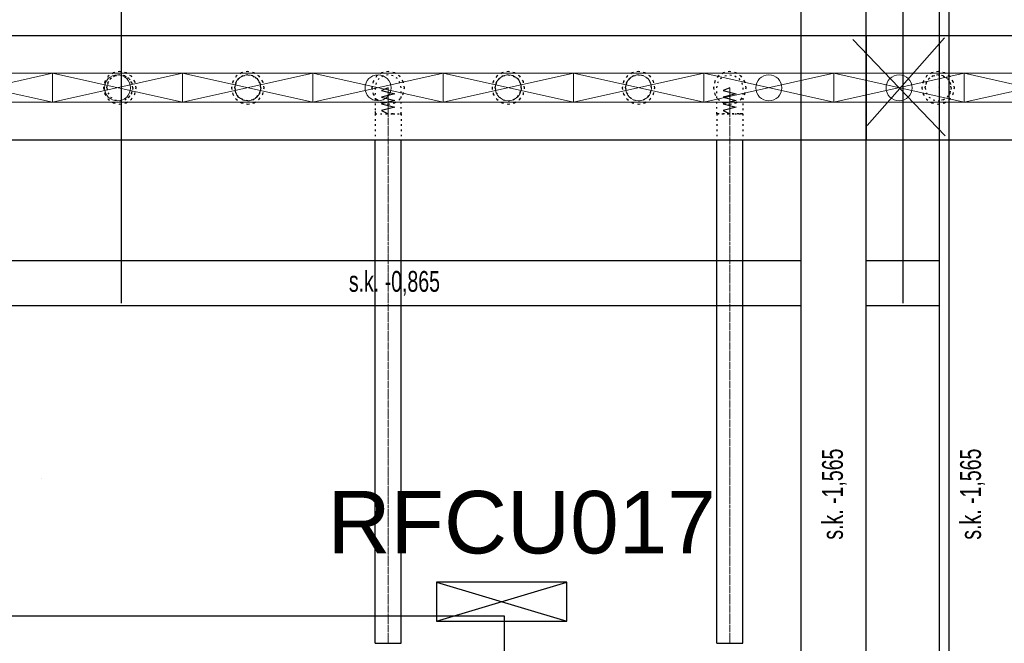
# Model space of a CAD drawing. Header units: centimetres. Extents: x -149939 to 48626, y -46000 to 152985.
# Tile 147 of 256: x -29319 to -21760, y 45738 to 50527. Entities that reach past the tile are written whole.
import ezdxf
from ezdxf import colors
from ezdxf.entities.mleader import LeaderData, LeaderLine
from ezdxf.math import Vec2, Vec3

# ---------------------------------------------------------------- set-up
doc = ezdxf.new("R2010")
doc.units = ezdxf.units.CM
doc.header["$LTSCALE"] = 50
doc.header["$PDMODE"] = 35
doc.header["$PDSIZE"] = 0.1
for name, pattern in [('CADVENT_CENTERLINE', [9.9, 7.4, -1, 0.5, -1]), ('CADVENT_HIDDEN', [0.8, 0.25, -0.55]), ('Kondygnacja  -0_5$0$HIDDEN', [9.525, 6.35, -3.175]), ('Kondygnacja  -0_5$0$HIDDEN2', [4.7625, 3.175, -1.5875]), ('Osie rzutów$0$DASHDOT2', [12.7, 6.35, -3.175, 0, -3.175])]:
    doc.linetypes.add(name, pattern=pattern)
doc.layers.get('0').update_dxf_attribs({"color": 8})
doc.layers.get('DEFPOINTS').update_dxf_attribs({"color": 8})
for name, color, linetype in [('01-103-Went PP_poziom-0_5$0$L_Nawiew', 7, 'Continuous'), ('bgde-nawiewEXP', 7, 'Continuous'), ('bgde-nawiewHIDDEN', 250, 'Continuous'), ('IS_zmiany 2024', 1, 'Continuous'), ('Kondygnacja  -0_5$0$ARCH_KONSTR_POWYŻEJ RZUTU', 8, 'Kondygnacja  -0_5$0$HIDDEN'), ('Kondygnacja  -0_5$0$ARCH_KONSTR_POWYŻEJ RZUTU_IST', 8, 'Kondygnacja  -0_5$0$HIDDEN2'), ('Osie rzutów$0$ARCH_INFO_OSIE_IST', 8, 'Osie rzutów$0$DASHDOT2'), ('Osie rzutów$0$ARCH_INFO_OSIE_OPISY_IST', 8, 'Continuous')]:
    doc.layers.add(name, color=color, linetype=linetype)
for name, color, linetype, lineweight in [('bgde-nawiewCEN', 7, 'Continuous', 13), ('bgde_nawiewnik', 11, 'Continuous', 5), ('Kondygnacja  -0_5$0$ARCH_INFO_WYMIARY', 8, 'Continuous', 9), ('RFCU', 6, 'Continuous', 30)]:
    doc.layers.add(name, color=color, linetype=linetype, lineweight=lineweight)
doc.styles.add('Arial', font='ARIAL.TTF')
doc.styles.add('Kondygnacja  -0_5$0$BIKTS', font='bikromsw.shx', dxfattribs={"width": 0.8})
doc.styles.add('Kondygnacja  -0_5$0$Romans', font='Romans.shx', dxfattribs={"width": 0.7})
doc.dimstyles.new('Kondygnacja  -0_5$0$Wymiary 1-100', dxfattribs={"dimtxt": 12, "dimasz": 10, "dimexe": 5, "dimexo": 0, "dimgap": 4, "dimtad": 1, "dimrnd": 0.5, "dimzin": 12, "dimdsep": 46, "dimtxsty": 'Kondygnacja  -0_5$0$Romans', "dimblk": 'Kondygnacja  -0_5$0$_Oblique', "dimcen": 10, "dimdle": 10, "dimclrt": 55, "dimazin": 0, "dimtfac": 1, "dimtmove": 1, "dimatfit": 3, "dimfxl": 8, "dimfxlon": 1, "dimtolj": 1, "dimtzin": 0, "dimarcsym": 0})

# ---------------------------------------------------------------- blocks, each defined once
blk = doc.blocks.new('Osie rzutów')
at = {"layer": 'Osie rzutów$0$ARCH_INFO_OSIE_IST', "ltscale": 10}
for p, q in [((9260, 12510), (9260, 4623.26)), ((9860, 12510), (9860, 4623.26)), ((4436.04, 9200), (15156.54, 9200))]:
    blk.add_line(p, q, dxfattribs=at)
blk = doc.blocks.new('Kondygnacja  -0_5$0$_Oblique')
at = {"color": 0, "linetype": 'ByBlock', "lineweight": -2}
blk.add_line((-0.5, -0.5), (0.5, 0.5), dxfattribs=at)
blk = doc.blocks.new('*D148')
at = {"layer": 'DEFPOINTS', "color": 0}
for p in [(-59190, 47690), (5862.4, 47690), (6190, 43700)]:
    blk.add_point(p, dxfattribs=at)
at = {"layer": 'Kondygnacja  -0_5$0$ARCH_INFO_WYMIARY', "color": 0, "lineweight": -2}
for p, q in [((5862.4, 43690), (5862.4, 47700)), ((5854.4, 47690), (5867.4, 47690)), ((5870.4, 43700), (5857.4, 43700))]:
    blk.add_line(p, q, dxfattribs=at)
at = {"layer": 'Kondygnacja  -0_5$0$ARCH_INFO_WYMIARY', "color": 0, "linetype": 'ByBlock', "lineweight": -2, "xscale": 10, "yscale": 10, "zscale": 10}
for p, rotation in [((5862.4, 47690), 90), ((5862.4, 43700), 270)]:
    blk.add_blockref('Kondygnacja  -0_5$0$_Oblique', p, dxfattribs=dict(at, rotation=rotation))
at = {"layer": 'Kondygnacja  -0_5$0$ARCH_INFO_WYMIARY', "color": 55, "insert": (5852.4, 45695), "char_height": 12, "attachment_point": 5, "rotation": 90, "style": 'Kondygnacja  -0_5$0$Romans'}
blk.add_mtext('\\A1;3990', dxfattribs=at)
blk = doc.blocks.new('Kondygnacja  -0_5$0$konstrukcja istniejąca -0.5')
at = {"layer": 'Kondygnacja  -0_5$0$ARCH_KONSTR_POWYŻEJ RZUTU_IST', "ltscale": 10}
for points in [[(9782, 8625), (9782, 9775)], [(9832, 8625), (9832, 9775)], [(9888, 9775), (9888, 8625)], [(8738, 9367.89), (9782, 9367.89)], [(9832, 9367.89), (9888, 9367.89)], [(9782, 9332.89), (8738, 9332.89)], [(9888, 9332.89), (9832, 9332.89)]]:
    blk.add_lwpolyline(points, dxfattribs=at)
at = {"layer": 'Kondygnacja  -0_5$0$ARCH_KONSTR_POWYŻEJ RZUTU_IST', "style": 'Kondygnacja  -0_5$0$BIKTS', "width": 0.7}
blk.add_text('s.k. -0,865', height=16, dxfattribs=at).set_placement((9434.84, 9343.75))
for p in [(9814.08, 9153.39), (9920.08, 9153.39)]:
    blk.add_text('s.k. -1,565', height=16, rotation=90, dxfattribs=at).set_placement(p)
blk = doc.blocks.new('*D179')
at = {"layer": 'DEFPOINTS', "color": 0}
for p in [(-24020, 81900), (-25165.6, 12687.8), (-24020, 12492.9)]:
    blk.add_point(p, dxfattribs=at)
at = {"layer": 'Kondygnacja  -0_5$0$ARCH_INFO_WYMIARY', "color": 0, "lineweight": -2}
for p, q in [((-25175.6, 12492.9), (-24010, 12492.9)), ((-25165.6, 12500.9), (-25165.6, 12487.9)), ((-24020, 12500.9), (-24020, 12487.9))]:
    blk.add_line(p, q, dxfattribs=at)
at = {"layer": 'Kondygnacja  -0_5$0$ARCH_INFO_WYMIARY', "color": 0, "linetype": 'ByBlock', "lineweight": -2, "xscale": 10, "yscale": 10, "zscale": 10, "rotation": 180}
blk.add_blockref('Kondygnacja  -0_5$0$_Oblique', (-25165.6, 12492.9), dxfattribs=at)
at = {"layer": 'Kondygnacja  -0_5$0$ARCH_INFO_WYMIARY', "color": 0, "linetype": 'ByBlock', "lineweight": -2, "xscale": 10, "yscale": 10, "zscale": 10}
blk.add_blockref('Kondygnacja  -0_5$0$_Oblique', (-24020, 12492.9), dxfattribs=at)
at = {"layer": 'Kondygnacja  -0_5$0$ARCH_INFO_WYMIARY', "color": 55, "insert": (-24592.8, 12502.9), "char_height": 12, "attachment_point": 5, "style": 'Kondygnacja  -0_5$0$Romans'}
blk.add_mtext('\\A1;1145.5', dxfattribs=at)
blk = doc.blocks.new('*D212')
at = {"layer": 'DEFPOINTS', "color": 0}
for p in [(-30586.3, 81900), (-30681.1, 12489.5), (9064, 12489.5)]:
    blk.add_point(p, dxfattribs=at)
at = {"layer": 'Kondygnacja  -0_5$0$ARCH_INFO_WYMIARY', "color": 0, "lineweight": -2}
for p, q in [((-30673.1, 81900), (-30686.1, 81900)), ((-30681.1, 81910), (-30681.1, 12479.5)), ((-30673.1, 12489.5), (-30686.1, 12489.5))]:
    blk.add_line(p, q, dxfattribs=at)
at = {"layer": 'Kondygnacja  -0_5$0$ARCH_INFO_WYMIARY', "color": 0, "linetype": 'ByBlock', "lineweight": -2, "xscale": 10, "yscale": 10, "zscale": 10}
for p, rotation in [((-30681.1, 81900), 90), ((-30681.1, 12489.5), 270)]:
    blk.add_blockref('Kondygnacja  -0_5$0$_Oblique', p, dxfattribs=dict(at, rotation=rotation))
at = {"layer": 'Kondygnacja  -0_5$0$ARCH_INFO_WYMIARY', "color": 55, "insert": (-30691.1, 47194.8), "char_height": 12, "attachment_point": 5, "rotation": 90, "style": 'Kondygnacja  -0_5$0$Romans'}
blk.add_mtext('\\A1;69410.5', dxfattribs=at)
blk = doc.blocks.new('*D217')
at = {"layer": 'DEFPOINTS', "color": 0}
for p in [(-29300, 78695), (-29180, 78395.8), (-29180, 12369.5)]:
    blk.add_point(p, dxfattribs=at)
at = {"layer": 'Kondygnacja  -0_5$0$ARCH_INFO_WYMIARY', "color": 0, "lineweight": -2}
for p, q in [((-29310, 78395.8), (-29170, 78395.8)), ((-29300, 78403.8), (-29300, 78390.8)), ((-29180, 78387.8), (-29180, 78400.8))]:
    blk.add_line(p, q, dxfattribs=at)
at = {"layer": 'Kondygnacja  -0_5$0$ARCH_INFO_WYMIARY', "color": 0, "linetype": 'ByBlock', "lineweight": -2, "xscale": 10, "yscale": 10, "zscale": 10, "rotation": 180}
blk.add_blockref('Kondygnacja  -0_5$0$_Oblique', (-29300, 78395.8), dxfattribs=at)
at = {"layer": 'Kondygnacja  -0_5$0$ARCH_INFO_WYMIARY', "color": 0, "linetype": 'ByBlock', "lineweight": -2, "xscale": 10, "yscale": 10, "zscale": 10}
blk.add_blockref('Kondygnacja  -0_5$0$_Oblique', (-29180, 78395.8), dxfattribs=at)
at = {"layer": 'Kondygnacja  -0_5$0$ARCH_INFO_WYMIARY', "color": 55, "insert": (-29240, 78405.8), "char_height": 12, "attachment_point": 5, "style": 'Kondygnacja  -0_5$0$Romans'}
blk.add_mtext('\\A1;120', dxfattribs=at)
blk = doc.blocks.new('*D218')
at = {"layer": 'DEFPOINTS', "color": 0}
for p in [(-29180, 78695), (-24020, 12369.5), (-24020, 12070.3)]:
    blk.add_point(p, dxfattribs=at)
at = {"layer": 'Kondygnacja  -0_5$0$ARCH_INFO_WYMIARY', "color": 0, "lineweight": -2}
for p, q in [((-29190, 12070.3), (-24010, 12070.3)), ((-29180, 12078.3), (-29180, 12065.3)), ((-24020, 12078.3), (-24020, 12065.3))]:
    blk.add_line(p, q, dxfattribs=at)
at = {"layer": 'Kondygnacja  -0_5$0$ARCH_INFO_WYMIARY', "color": 0, "linetype": 'ByBlock', "lineweight": -2, "xscale": 10, "yscale": 10, "zscale": 10, "rotation": 180}
blk.add_blockref('Kondygnacja  -0_5$0$_Oblique', (-29180, 12070.3), dxfattribs=at)
at = {"layer": 'Kondygnacja  -0_5$0$ARCH_INFO_WYMIARY', "color": 0, "linetype": 'ByBlock', "lineweight": -2, "xscale": 10, "yscale": 10, "zscale": 10}
blk.add_blockref('Kondygnacja  -0_5$0$_Oblique', (-24020, 12070.3), dxfattribs=at)
at = {"layer": 'Kondygnacja  -0_5$0$ARCH_INFO_WYMIARY', "color": 55, "insert": (-26600, 12080.3), "char_height": 12, "attachment_point": 5, "style": 'Kondygnacja  -0_5$0$Romans'}
blk.add_mtext('\\A1;5160', dxfattribs=at)
blk = doc.blocks.new('A$C066D7839')
at = {"layer": 'bgde_nawiewnik', "color": 7}
for p, q in [((-50, -11.15), (-50, 11.15)), ((-50, 11.15), (50, 11.15)), ((-50, -11.15), (50, 11.15)), ((50, -11.15), (-50, 11.15)), ((50, 11.15), (50, -11.15)), ((50, -11.15), (-50, -11.15))]:
    blk.add_line(p, q, dxfattribs=at)
blk.add_circle((0, 0), 10, dxfattribs=at)

msp = doc.modelspace()

# ---------------------------------------------------------------- linework, layer by layer
at = {"layer": 'bgde-nawiewCEN', "linetype": 'CADVENT_CENTERLINE', "ltscale": 0.06}
for p, q in [((-26489.979, 50003.393), (-26489.979, 50003.868)), ((-26489.979, 50002.268), (-26489.979, 50003.393)), ((-26489.979, 50000.075), (-26489.979, 50002.268)), ((-26489.979, 49996.46), (-26489.979, 50000.075)), ((-26489.979, 49991.068), (-26489.979, 49996.46)), ((-26489.979, 49983.542), (-26489.979, 49991.068)), ((-26489.979, 49973.527), (-26489.979, 49983.542)), ((-26489.979, 49960.668), (-26489.979, 49973.527)), ((-23867.838, 50003.393), (-23867.838, 50003.868)), ((-23867.838, 50002.268), (-23867.838, 50003.393)), ((-23867.838, 50000.075), (-23867.838, 50002.268)), ((-23867.838, 49996.46), (-23867.838, 50000.075)), ((-23867.838, 49991.068), (-23867.838, 49996.46)), ((-23867.838, 49983.542), (-23867.838, 49991.068)), ((-23867.838, 49973.527), (-23867.838, 49983.542)), ((-23867.838, 49960.668), (-23867.838, 49973.527)), ((-26489.979, 49944.608), (-26489.979, 49960.668)), ((-26489.979, 49924.993), (-26489.979, 49944.608)), ((-26489.979, 49901.468), (-26489.979, 49924.993)), ((-26489.979, 49873.675), (-26489.979, 49901.468)), ((-23867.838, 49944.608), (-23867.838, 49960.668)), ((-23867.838, 49924.993), (-23867.838, 49944.608)), ((-23867.838, 49901.468), (-23867.838, 49924.993)), ((-23867.838, 49873.675), (-23867.838, 49901.468)), ((-26489.979, 49822.564), (-26489.979, 49873.675)), ((-26489.979, 49803.868), (-26489.979, 49822.564)), ((-23867.838, 49822.564), (-23867.838, 49873.675)), ((-23867.838, 49803.868), (-23867.838, 49822.564)), ((-26489.979, 45738.069), (-26489.979, 49803.868)), ((-23867.838, 45738.069), (-23867.838, 49803.868))]:
    msp.add_line(p, q, dxfattribs=at)
at = {"layer": 'bgde-nawiewEXP', "linetype": 'Continuous'}
msp.add_lwpolyline([(-55706.071, 49603.941), (-19380.813, 49603.941), (-19380.813, 50403.941), (-19370.813, 50403.941), (-19370.813, 49603.941), (-19380.813, 49603.941), (-19380.813, 50403.941), (-55706.071, 50403.941)], close=True, dxfattribs=at)
for points in [[(-26589.979, 45738.07), (-26389.979, 45738.07), (-26389.979, 49603.941)], [(-26589.979, 45738.07), (-26589.979, 49603.941)], [(-23967.838, 45738.07), (-23767.838, 45738.07), (-23767.838, 49603.941)], [(-23967.838, 45738.07), (-23967.838, 49603.941)]]:
    msp.add_lwpolyline(points, dxfattribs=at)
at = {"layer": 'bgde-nawiewHIDDEN', "linetype": 'CADVENT_HIDDEN'}
for points in [[(-28675.106, 50003.868), (-28665.591, 49956.032), (-28638.495, 49915.479), (-28597.942, 49888.383), (-28550.106, 49878.868), (-28502.271, 49888.383), (-28461.718, 49915.479), (-28434.621, 49956.032), (-28425.106, 50003.868), (-28434.621, 50051.703), (-28461.718, 50092.256), (-28502.271, 50119.352), (-28550.106, 50128.868), (-28597.942, 50119.352), (-28638.495, 50092.256), (-28665.591, 50051.703)], [(-28675.106, 50003.868), (-28665.591, 49956.032), (-28638.495, 49915.479), (-28597.942, 49888.383), (-28550.106, 49878.868), (-28502.271, 49888.383), (-28461.718, 49915.479), (-28434.621, 49956.032), (-28425.106, 50003.868), (-28434.621, 50051.703), (-28461.718, 50092.256), (-28502.271, 50119.352), (-28550.106, 50128.868), (-28597.942, 50119.352), (-28638.495, 50092.256), (-28665.591, 50051.703)], [(-27692.838, 50003.868), (-27683.323, 49956.032), (-27656.226, 49915.479), (-27615.674, 49888.383), (-27567.838, 49878.868), (-27520.003, 49888.383), (-27479.45, 49915.479), (-27452.353, 49956.032), (-27442.838, 50003.868), (-27452.353, 50051.703), (-27479.45, 50092.256), (-27520.003, 50119.352), (-27567.838, 50128.868), (-27615.674, 50119.352), (-27656.226, 50092.256), (-27683.323, 50051.703)], [(-27692.838, 50003.868), (-27683.323, 49956.032), (-27656.226, 49915.479), (-27615.674, 49888.383), (-27567.838, 49878.868), (-27520.003, 49888.383), (-27479.45, 49915.479), (-27452.353, 49956.032), (-27442.838, 50003.868), (-27452.353, 50051.703), (-27479.45, 50092.256), (-27520.003, 50119.352), (-27567.838, 50128.868), (-27615.674, 50119.352), (-27656.226, 50092.256), (-27683.323, 50051.703)], [(-26614.979, 50003.868), (-26605.464, 49956.032), (-26578.368, 49915.479), (-26537.815, 49888.383), (-26489.979, 49878.868), (-26442.144, 49888.383), (-26401.591, 49915.479), (-26374.494, 49956.032), (-26364.979, 50003.868), (-26374.494, 50051.703), (-26401.591, 50092.256), (-26442.144, 50119.352), (-26489.979, 50128.868), (-26537.815, 50119.352), (-26578.368, 50092.256), (-26605.464, 50051.703)], [(-26614.979, 50003.868), (-26605.464, 49956.032), (-26578.368, 49915.479), (-26537.815, 49888.383), (-26489.979, 49878.868), (-26442.144, 49888.383), (-26401.591, 49915.479), (-26374.494, 49956.032), (-26364.979, 50003.868), (-26374.494, 50051.703), (-26401.591, 50092.256), (-26442.144, 50119.352), (-26489.979, 50128.868), (-26537.815, 50119.352), (-26578.368, 50092.256), (-26605.464, 50051.703)], [(-25692.838, 50003.868), (-25683.323, 49956.032), (-25656.226, 49915.479), (-25615.674, 49888.383), (-25567.838, 49878.868), (-25520.003, 49888.383), (-25479.45, 49915.479), (-25452.353, 49956.032), (-25442.838, 50003.868), (-25452.353, 50051.703), (-25479.45, 50092.256), (-25520.003, 50119.352), (-25567.838, 50128.868), (-25615.674, 50119.352), (-25656.226, 50092.256), (-25683.323, 50051.703)], [(-25692.838, 50003.868), (-25683.323, 49956.032), (-25656.226, 49915.479), (-25615.674, 49888.383), (-25567.838, 49878.868), (-25520.003, 49888.383), (-25479.45, 49915.479), (-25452.353, 49956.032), (-25442.838, 50003.868), (-25452.353, 50051.703), (-25479.45, 50092.256), (-25520.003, 50119.352), (-25567.838, 50128.868), (-25615.674, 50119.352), (-25656.226, 50092.256), (-25683.323, 50051.703)], [(-24692.838, 50003.868), (-24683.323, 49956.032), (-24656.226, 49915.479), (-24615.674, 49888.383), (-24567.838, 49878.868), (-24520.003, 49888.383), (-24479.45, 49915.479), (-24452.353, 49956.032), (-24442.838, 50003.868), (-24452.353, 50051.703), (-24479.45, 50092.256), (-24520.003, 50119.352), (-24567.838, 50128.868), (-24615.674, 50119.352), (-24656.226, 50092.256), (-24683.323, 50051.703)], [(-24692.838, 50003.868), (-24683.323, 49956.032), (-24656.226, 49915.479), (-24615.674, 49888.383), (-24567.838, 49878.868), (-24520.003, 49888.383), (-24479.45, 49915.479), (-24452.353, 49956.032), (-24442.838, 50003.868), (-24452.353, 50051.703), (-24479.45, 50092.256), (-24520.003, 50119.352), (-24567.838, 50128.868), (-24615.674, 50119.352), (-24656.226, 50092.256), (-24683.323, 50051.703)], [(-23992.838, 50003.868), (-23983.323, 49956.032), (-23956.226, 49915.479), (-23915.674, 49888.383), (-23867.838, 49878.868), (-23820.003, 49888.383), (-23779.45, 49915.479), (-23752.353, 49956.032), (-23742.838, 50003.868), (-23752.353, 50051.703), (-23779.45, 50092.256), (-23820.003, 50119.352), (-23867.838, 50128.868), (-23915.674, 50119.352), (-23956.226, 50092.256), (-23983.323, 50051.703)], [(-23992.838, 50003.868), (-23983.323, 49956.032), (-23956.226, 49915.479), (-23915.674, 49888.383), (-23867.838, 49878.868), (-23820.003, 49888.383), (-23779.45, 49915.479), (-23752.353, 49956.032), (-23742.838, 50003.868), (-23752.353, 50051.703), (-23779.45, 50092.256), (-23820.003, 50119.352), (-23867.838, 50128.868), (-23915.674, 50119.352), (-23956.226, 50092.256), (-23983.323, 50051.703)], [(-22392.838, 50003.868), (-22383.323, 49956.032), (-22356.226, 49915.479), (-22315.674, 49888.383), (-22267.838, 49878.868), (-22220.003, 49888.383), (-22179.45, 49915.479), (-22152.353, 49956.032), (-22142.838, 50003.868), (-22152.353, 50051.703), (-22179.45, 50092.256), (-22220.003, 50119.352), (-22267.838, 50128.868), (-22315.674, 50119.352), (-22356.226, 50092.256), (-22383.323, 50051.703)], [(-22392.838, 50003.868), (-22383.323, 49956.032), (-22356.226, 49915.479), (-22315.674, 49888.383), (-22267.838, 49878.868), (-22220.003, 49888.383), (-22179.45, 49915.479), (-22152.353, 49956.032), (-22142.838, 50003.868), (-22152.353, 50051.703), (-22179.45, 50092.256), (-22220.003, 50119.352), (-22267.838, 50128.868), (-22315.674, 50119.352), (-22356.226, 50092.256), (-22383.323, 50051.703)], [(-28650.106, 50003.868), (-28642.494, 49965.599), (-28620.817, 49933.157), (-28588.375, 49911.48), (-28550.106, 49903.868), (-28511.838, 49911.48), (-28479.396, 49933.157), (-28457.718, 49965.599), (-28450.106, 50003.868), (-28457.718, 50042.136), (-28479.396, 50074.578), (-28511.838, 50096.255), (-28550.106, 50103.868), (-28588.375, 50096.255), (-28620.817, 50074.578), (-28642.494, 50042.136)], [(-27667.838, 50003.868), (-27660.226, 49965.599), (-27638.549, 49933.157), (-27606.106, 49911.48), (-27567.838, 49903.868), (-27529.57, 49911.48), (-27497.127, 49933.157), (-27475.45, 49965.599), (-27467.838, 50003.868), (-27475.45, 50042.136), (-27497.127, 50074.578), (-27529.57, 50096.255), (-27567.838, 50103.868), (-27606.106, 50096.255), (-27638.549, 50074.578), (-27660.226, 50042.136)], [(-27667.838, 50003.868), (-27660.226, 50042.136), (-27638.549, 50074.578), (-27606.106, 50096.255), (-27567.838, 50103.868), (-27529.57, 50096.255), (-27497.127, 50074.578), (-27475.45, 50042.136), (-27467.838, 50003.868), (-27475.45, 49965.599), (-27497.127, 49933.157), (-27529.57, 49911.48), (-27567.838, 49903.868), (-27606.106, 49911.48), (-27638.549, 49933.157), (-27660.226, 49965.599)], [(-26589.979, 49803.868), (-26451.711, 49803.868), (-26451.711, 49803.867), (-26419.269, 49803.867), (-26419.269, 49803.868), (-26397.591, 49803.868), (-26397.591, 49803.867), (-26389.979, 49803.867), (-26389.979, 50003.868), (-26397.591, 50042.136), (-26419.269, 50074.578), (-26451.711, 50096.255), (-26489.979, 50103.868), (-26528.248, 50096.255), (-26560.69, 50074.578), (-26582.367, 50042.136), (-26589.979, 50003.868), (-26589.979, 49822.564)], [(-25667.838, 50003.868), (-25660.226, 49965.599), (-25638.549, 49933.157), (-25606.106, 49911.48), (-25567.838, 49903.868), (-25529.57, 49911.48), (-25497.127, 49933.157), (-25475.45, 49965.599), (-25467.838, 50003.868), (-25475.45, 50042.136), (-25497.127, 50074.578), (-25529.57, 50096.255), (-25567.838, 50103.868), (-25606.106, 50096.255), (-25638.549, 50074.578), (-25660.226, 50042.136)], [(-24667.838, 50003.868), (-24660.226, 49965.599), (-24638.549, 49933.157), (-24606.106, 49911.48), (-24567.838, 49903.868), (-24529.57, 49911.48), (-24497.127, 49933.157), (-24475.45, 49965.599), (-24467.838, 50003.868), (-24475.45, 50042.136), (-24497.127, 50074.578), (-24529.57, 50096.255), (-24567.838, 50103.868), (-24606.106, 50096.255), (-24638.549, 50074.578), (-24660.226, 50042.136)], [(-22367.838, 50003.868), (-22360.226, 49965.599), (-22338.549, 49933.157), (-22306.106, 49911.48), (-22267.838, 49903.868), (-22229.57, 49911.48), (-22197.127, 49933.157), (-22175.45, 49965.599), (-22167.838, 50003.868), (-22175.45, 50042.136), (-22197.127, 50074.578), (-22229.57, 50096.255), (-22267.838, 50103.868), (-22306.106, 50096.255), (-22338.549, 50074.578), (-22360.226, 50042.136)], [(-23967.838, 49803.868), (-23829.57, 49803.868), (-23829.57, 49803.867), (-23797.127, 49803.867), (-23797.127, 49803.868), (-23867.838, 49803.868), (-23867.838, 49803.867), (-23960.226, 49803.867)]]:
    msp.add_lwpolyline(points, close=True, dxfattribs=at)
for points in [[(-28650.106, 50003.868), (-28642.494, 50042.136), (-28620.817, 50074.578), (-28588.375, 50096.255), (-28550.106, 50103.868), (-28511.838, 50096.255), (-28479.396, 50074.578)], [(-28479.396, 50074.578), (-28511.838, 50096.255)], [(-28479.396, 50074.578), (-28457.718, 50042.136), (-28450.106, 50003.868), (-28457.718, 49965.599), (-28479.396, 49933.157), (-28511.838, 49911.48)], [(-25667.838, 50003.868), (-25660.226, 50042.136), (-25638.549, 50074.578), (-25606.106, 50096.255), (-25567.838, 50103.868), (-25529.57, 50096.255), (-25497.127, 50074.578)], [(-25497.127, 50074.578), (-25529.57, 50096.255)], [(-25497.127, 50074.578), (-25475.45, 50042.136)], [(-25475.45, 50042.136), (-25497.127, 50074.578)], [(-25475.45, 50042.136), (-25467.838, 50003.868), (-25475.45, 49965.599)], [(-24667.838, 50003.868), (-24660.226, 50042.136), (-24638.549, 50074.578), (-24606.106, 50096.255), (-24567.838, 50103.868), (-24529.57, 50096.255)], [(-24667.838, 50003.868), (-24660.226, 49965.599), (-24638.549, 49933.157), (-24606.106, 49911.48), (-24567.838, 49903.868), (-24529.57, 49911.48), (-24497.127, 49933.157), (-24475.45, 49965.599), (-24467.838, 50003.868), (-24475.45, 50042.136), (-24497.127, 50074.578), (-24529.57, 50096.255), (-24567.838, 50103.868)], [(-23967.838, 49803.868), (-23967.838, 50003.868), (-23960.226, 50042.136), (-23938.549, 50074.578), (-23906.106, 50096.255), (-23867.838, 50103.868), (-23829.57, 50096.255), (-23797.127, 50074.578), (-23775.45, 50042.136), (-23767.838, 50003.868), (-23767.838, 49803.868), (-23775.45, 49803.868), (-23775.45, 49803.867), (-23797.127, 49803.867), (-23775.45, 49803.867), (-23775.45, 49803.868), (-23767.838, 49803.868), (-23767.838, 49603.941)], [(-22367.838, 50003.868), (-22360.226, 50042.136), (-22338.549, 50074.578), (-22306.106, 50096.255), (-22267.838, 50103.868), (-22229.57, 50096.255)], [(-22229.57, 50096.255), (-22267.838, 50103.868)], [(-22229.57, 50096.255), (-22197.127, 50074.578), (-22175.45, 50042.136)], [(-22175.45, 50042.136), (-22197.127, 50074.578)], [(-22175.45, 50042.136), (-22167.838, 50003.868), (-22175.45, 49965.599)], [(-28650.106, 50003.868), (-28642.494, 49965.599), (-28620.817, 49933.157), (-28588.375, 49911.48), (-28550.106, 49903.868), (-28511.838, 49911.48), (-28479.396, 49933.157)], [(-25667.838, 50003.868), (-25660.226, 49965.599), (-25638.549, 49933.157), (-25606.106, 49911.48), (-25567.838, 49903.868), (-25529.57, 49911.48), (-25497.127, 49933.157)], [(-25497.127, 49933.157), (-25475.45, 49965.599)], [(-25475.45, 49965.599), (-25497.127, 49933.157)], [(-25475.45, 49965.599), (-25467.838, 50003.868)], [(-22367.838, 50003.868), (-22360.226, 49965.599), (-22338.549, 49933.157), (-22306.106, 49911.48), (-22267.838, 49903.868), (-22229.57, 49911.48)], [(-22229.57, 49911.48), (-22197.127, 49933.157), (-22175.45, 49965.599)], [(-22175.45, 49965.599), (-22197.127, 49933.157)], [(-22175.45, 49965.599), (-22167.838, 50003.868)], [(-25497.127, 49933.157), (-25529.57, 49911.48)], [(-22229.57, 49911.48), (-22267.838, 49903.868)], [(-26589.979, 49803.867), (-26451.711, 49803.867)], [(-26589.979, 49803.867), (-26589.979, 49603.941)], [(-26451.711, 49803.868), (-26489.979, 49803.868)], [(-26451.711, 49803.868), (-26419.269, 49803.868), (-26419.269, 49803.867), (-26397.591, 49803.867), (-26397.591, 49803.868), (-26389.979, 49803.868), (-26389.979, 49603.941)], [(-23967.838, 49803.867), (-23967.838, 49603.941)]]:
    msp.add_lwpolyline(points, dxfattribs=at)
at = {"layer": 'bgde-nawiewHIDDEN'}
for points in [[(-28550.106, 50003.868), (-28550.106, 50003.868)], [(-27567.838, 50003.868), (-27567.838, 50003.868)], [(-26489.979, 50003.868), (-26539.979, 49982.57), (-26439.979, 49957.208), (-26539.979, 49931.988), (-26439.979, 49906.703), (-26539.979, 49881.168), (-26439.979, 49855.809), (-26539.979, 49830.35), (-26489.979, 49803.868)], [(-25567.838, 50003.868), (-25567.838, 50003.868)], [(-24567.838, 50003.868), (-24567.838, 50003.868)], [(-23867.838, 50003.868), (-23917.838, 49982.57), (-23817.838, 49957.208), (-23917.838, 49931.988), (-23817.838, 49906.703), (-23917.838, 49881.168), (-23817.838, 49855.809), (-23917.838, 49830.35), (-23867.838, 49803.868)], [(-22267.838, 50003.868), (-22267.838, 50003.868)]]:
    msp.add_lwpolyline(points, dxfattribs=at)
at = {"layer": 'IS_zmiany 2024'}
for p, q in [((-22212.836, 49634.045, 742.119), (-22922.836, 50373.69, 742.119)), ((-22819.959, 50403.941), (-22819.959, 49603.941)), ((-22812.836, 49714.045, 742.119), (-22219.219, 50387.565, 742.119))]:
    msp.add_line(p, q, dxfattribs=at)
at = {"layer": 'IS_zmiany 2024', "color": 30, "lineweight": 30}
msp.add_lwpolyline([(-47160, 52985), (-22185, 52985), (-22185, 40645), (-47160, 40645)], close=True, dxfattribs=at)
at = {"layer": 'RFCU'}
for p, q in [((-25118.384, 46208.106), (-26118.384, 46208.106)), ((-26118.384, 46208.106), (-26118.384, 45908.106)), ((-26118.384, 45908.106), (-25118.384, 46208.106)), ((-26118.384, 46208.106), (-25118.384, 45908.106)), ((-25118.384, 46208.106), (-26118.384, 46208.106)), ((-26118.384, 46208.106), (-26118.384, 45908.106)), ((-26118.384, 45908.106), (-25118.384, 46208.106)), ((-26118.384, 46208.106), (-25118.384, 45908.106)), ((-25118.384, 45908.106), (-25118.384, 46208.106)), ((-25118.384, 45908.106), (-25118.384, 46208.106)), ((-31710, 45950), (-25600, 45950)), ((-26118.384, 45908.106), (-25118.384, 45908.106)), ((-26118.384, 45908.106), (-25118.384, 45908.106)), ((-25600, 45950), (-25600, 45600))]:
    msp.add_line(p, q, dxfattribs=at)

# ---------------------------------------------------------------- block references
at = {"layer": '01-103-Went PP_poziom-0_5$0$L_Nawiew', "xscale": 10, "yscale": 10, "zscale": 10}
for p in [(-29567.836, 50003.868, 742.119), (-28567.836, 50003.868, 742.119), (-27567.836, 50003.868, 742.119), (-26567.836, 50003.868, 742.119), (-25567.836, 50003.868, 742.119), (-24567.836, 50003.868, 742.119), (-23567.836, 50003.868, 742.119), (-22567.836, 50003.868, 742.119), (-21567.836, 50003.868, 742.119)]:
    msp.add_blockref('A$C066D7839', p, dxfattribs=at)
at = {"layer": 'Kondygnacja  -0_5$0$ARCH_KONSTR_POWYŻEJ RZUTU', "xscale": 10, "yscale": 10, "zscale": 10}
msp.add_blockref('Kondygnacja  -0_5$0$konstrukcja istniejąca -0.5', (-121140, -45000), dxfattribs=at)
at = {"layer": 'Osie rzutów$0$ARCH_INFO_OSIE_OPISY_IST', "color": 30, "xscale": 10, "yscale": 10, "zscale": 10}
msp.add_blockref('Osie rzutów', (-121140, -45000), dxfattribs=at)

# ---------------------------------------------------------------- texts
at = {"layer": 'RFCU', "insert": (-26955.295, 46908.208), "char_height": 480, "width": 10742.22846, "attachment_point": 1, "style": 'Arial'}
msp.add_mtext('RFCU017', dxfattribs=at)

# ---------------------------------------------------------------- dimensions: what is measured, and where the dimension line sits
at = {"layer": 'Kondygnacja  -0_5$0$ARCH_INFO_WYMIARY'}
for base, p1, p2, picture, middle in [((-30681.114, 12489.5), (-30586.301, 81900), (9064, 12489.5), '*D212', (-30691.114, 47194.75)), ((5862.405, 47690), (6190, 43700), (-59190, 47690), '*D148', (5852.405, 45695))]:
    dim = msp.add_linear_dim(base=base, p1=p1, p2=p2, angle=90, dimstyle='Kondygnacja  -0_5$0$Wymiary 1-100', dxfattribs=at)
    dim.commit()
    dim.dimension.update_dxf_attribs({"geometry": picture, "text_midpoint": middle})
for base, p1, p2, picture, middle in [((-24020, 12492.917), (-25165.562, 12687.772), (-24020, 81900), '*D179', (-24592.781, 12502.917)), ((-29180, 78395.805), (-29300, 78695), (-29180, 12369.5), '*D217', (-29240, 78405.805)), ((-24020, 12070.305), (-29180, 78695), (-24020, 12369.5), '*D218', (-26600, 12080.305))]:
    dim = msp.add_linear_dim(base=base, p1=p1, p2=p2, dimstyle='Kondygnacja  -0_5$0$Wymiary 1-100', dxfattribs=at)
    dim.commit()
    dim.dimension.update_dxf_attribs({"geometry": picture, "text_midpoint": middle})

# ---------------------------------------------------------------- leaders
at = {"layer": 'RFCU', "color": 94, "lineweight": 0}
ml = msp.add_multileader_mtext('Standard', dxfattribs=at)
ml.set_content('{\\fArial CE|b0|i0|c238|p34;\\C94;Odłączenie od szafki RFCU098.7 klimakonwektora 40\\Pz podłączeniem klimakonwektora 47}')
ml.set_leader_properties()
ml.build(insert=Vec2(0, 0))
ml.multileader.update_dxf_attribs({"text_right_attachment_type": 6, "dogleg_length": 0.36, "arrow_head_size": 320})
ctx = ml.context
ctx.base_point, ctx.char_height, ctx.arrow_head_size, ctx.plane_origin = Vec3(-34672.945, 53832.229, 742.119), 300, 320, Vec3(-30907.938, 51209.332, 742.119)
ctx.right_attachment, ctx.text_align_type = 6, 2
notes = []
notes.append((ctx, [(1, (1, 1, 0), (-24692.46, 53635.572, 742.119), (-1, 0), 0.36, [(0, [(-16510, 57480, 742.119)], 0, []), (1, [(-28530, 57500, 742.119)], 0, [])])]))
ctx.mtext.insert, ctx.mtext.alignment, ctx.mtext.flow_direction = Vec3(-24694.82, 54028.887, 742.119), 3, 5
for ctx, leaders in notes:
    for number, flags, end, landing, length, lines in leaders:
        leader = LeaderData()
        leader.index, (leader.has_last_leader_line, leader.has_dogleg_vector, leader.attachment_direction) = number, flags
        leader.last_leader_point, leader.dogleg_vector, leader.dogleg_length = Vec3(end), Vec3(landing), length
        for number, points, colour, breaks in lines:
            line = LeaderLine()
            line.index, line.vertices, line.color, line.breaks = number, Vec3.list(points), colors.encode_raw_color(colour), breaks
            leader.lines.append(line)
        ctx.leaders.append(leader)

doc.saveas('drawing.dxf')
